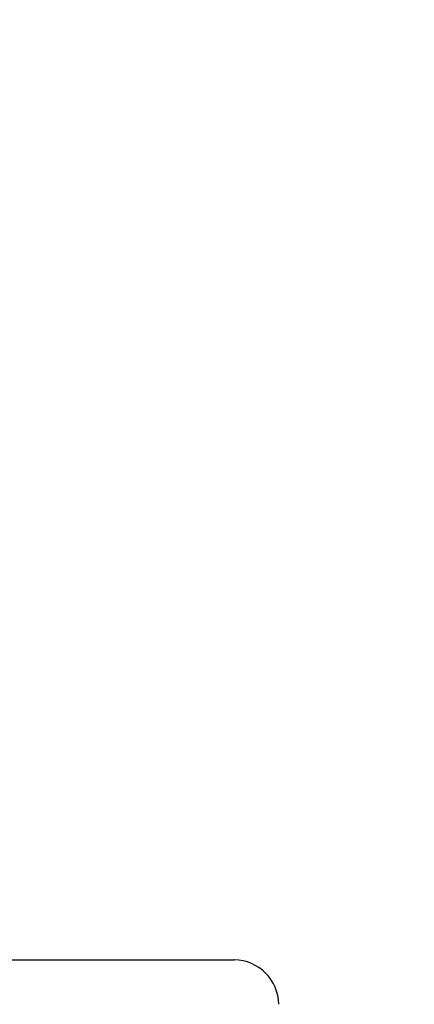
# Model space of a CAD drawing. Header units: millimetres. Extents: x 18 to 610, y -123 to 280.
# Tile 16 of 81: x 155.79 to 157.56, y 108.47 to 112.9. Entities that reach past the tile are written whole.
import ezdxf

# ---------------------------------------------------------------- set-up
doc = ezdxf.new("R2010")
doc.units = ezdxf.units.MM
doc.linetypes.add('SOLID', pattern=[0])

# ---------------------------------------------------------------- blocks, each defined once
blk = doc.blocks.new('BlockOfViews_6')
at = {"linetype": 'SOLID', "lineweight": 30, "extrusion": (0, 0, -1)}
blk.add_circle((-149.4534, 132.9721, -114.25), 39, dxfattribs=at)
at = {"linetype": 'SOLID', "lineweight": 30}
blk.add_circle((149.4534, 132.9721, 111.75), 36.115, dxfattribs=at)
at = {"linetype": 'SOLID', "lineweight": 9, "extrusion": (0, 0, -1)}
blk.add_arc((-149.4534, 132.9721, -111.75), 37.59, 265, 175, dxfattribs=at)
at = {"linetype": 'SOLID', "lineweight": 30, "extrusion": (0, 0, -1)}
blk.add_arc((-149.4534, 132.9721, -69.235), 27.1, 119.86988, 60.13012, dxfattribs=at)
at = {"linetype": 'SOLID', "lineweight": 30, "extrusion": (0, 1, 0)}
blk.add_arc((-149.4534, 48, 108.6721), 7.3, 358.57142, 181.42858, dxfattribs=at)
at = {"linetype": 'SOLID', "lineweight": 30}
blk.add_arc((156.7497, 108.4684, 48), 0.2038, 1.0564, 88.9436, dxfattribs=at)
blk.add_open_spline([(151.0789, 105.9277, 60.2777), (151.6167, 105.9645, 59.6237), (152.1533, 106.0196, 58.9692), (153.7251, 106.2352, 57.0404), (154.7518, 106.4462, 55.7653), (156.3798, 106.8943, 53.6952), (156.9963, 107.0918, 52.8995), (157.9777, 107.4511, 51.608), (158.3503, 107.5986, 51.1117), (159.0845, 107.9111, 50.12), (159.4468, 108.0765, 49.6237), (160.3746, 108.529, 48.3323), (160.9316, 108.8298, 47.5367), (162.3376, 109.6656, 45.4667), (163.161, 110.2326, 44.1914), (164.7327, 111.475, 41.6018), (165.4777, 112.1532, 40.2877), (166.1636, 112.8695, 38.976)], degree=3, knots=[-23.801672, -23.801672, -23.801672, -23.801672, -21.607902, -21.607902, -17.339675, -17.339675, -14.672033, -14.672033, -13.004756, -13.004756, -11.33748, -11.33748, -8.669837, -8.669837, -4.40161, -4.40161, 0, 0, 0, 0], dxfattribs=at)

msp = doc.modelspace()

# ---------------------------------------------------------------- block references
msp.add_blockref('BlockOfViews_6', (0, 0))

doc.saveas('drawing.dxf')
